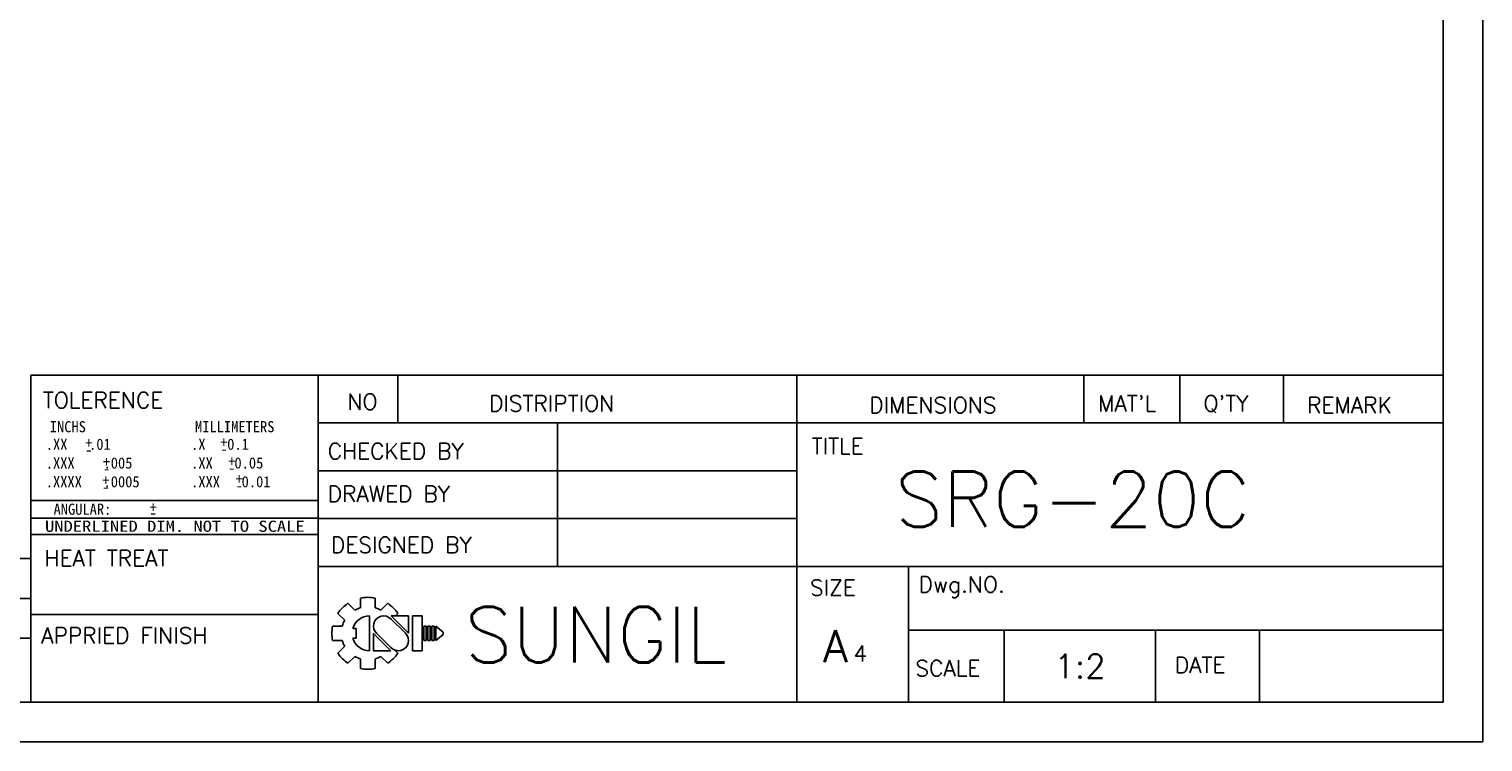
# Model space of a CAD drawing. Extents: x 10 to 307, y 10 to 220.
# Tile 2 of 5: x 125 to 307, y 10 to 99. Entities that reach past the tile are written whole.
import ezdxf
from ezdxf.enums import TextEntityAlignment as Align

# ---------------------------------------------------------------- set-up
doc = ezdxf.new("R2010")
doc.units = 0
doc.header["$LTSCALE"] = 0.5
doc.header["$MEASUREMENT"] = 0
doc.layers.get('0').update_dxf_attribs({"linetype": 'CONTINUOUS'})
doc.layers.add('DIM', color=4, linetype='CONTINUOUS')
doc.styles.add('MONOTXT', font='DotumChe.ttf')
doc.styles.get("Standard").update_dxf_attribs({"font": 'romans.shx', "bigfont": 'whgtxt.shx'})

msp = doc.modelspace()

# ---------------------------------------------------------------- linework, layer by layer
for p, q in [((307, 10), (307, 220)), ((302, 15), (302, 215)), ((125, 15), (125, 56)), ((125, 56), (302, 56)), ((161, 56), (161, 15)), ((171, 56), (171, 50)), ((221, 56), (221, 15)), ((257, 56), (257, 50)), ((269, 56), (269, 50)), ((282, 56), (282, 50)), ((161, 50), (302, 50)), ((191, 50), (191, 32)), ((161, 44), (221, 44)), ((161, 38), (221, 38)), ((125, 36), (161, 36)), ((20.1963, 33), (125, 33)), ((161, 32), (302, 32)), ((235, 32), (235, 15)), ((20.1963, 28), (125, 28)), ((125, 26), (161, 26)), ((235, 24), (302, 24)), ((247, 24), (247, 15)), ((265.9684, 24), (265.9684, 15)), ((279.008, 24), (279.008, 15)), ((20.1963, 23), (125, 23)), ((15, 15), (302, 15)), ((10, 10), (307, 10))]:
    msp.add_line(p, q)
at = {"color": 0}
for p, q in [((125, 40.2855), (161, 40.2855)), ((125, 38.0531), (161, 38.0531))]:
    msp.add_line(p, q, dxfattribs=at)
at = {"layer": 'DIM', "color": 0}
for p, q in [((164.7555, 27.3858), (165.616, 26.5254)), ((166.3456, 28.0444), (166.3456, 26.8276)), ((168.1456, 28.0444), (168.1456, 26.8276)), ((168.8752, 26.5254), (169.7356, 27.3858)), ((163.4828, 26.113), (164.3432, 25.2526)), ((167.4582, 25.8087), (167.4582, 21.4373)), ((172.3357, 23.6608), (170.1807, 25.8087)), ((170.1807, 25.8087), (172.3357, 25.8087)), ((170.7041, 25.8087), (171.0084, 26.113)), ((172.3357, 25.8087), (172.3357, 23.623)), ((172.8457, 25.8087), (172.8457, 23.623)), ((172.8457, 25.8087), (174.0457, 25.8087)), ((174.0457, 25.8087), (174.0457, 23.623)), ((162.8242, 24.523), (164.041, 24.523)), ((162.8242, 24.523), (164.041, 24.523)), ((165.3565, 24.223), (165.766, 24.223)), ((165.766, 24.223), (165.766, 23.023)), ((171.9487, 23.623), (170.0992, 25.4663)), ((174.2557, 24.523), (174.2557, 23.623)), ((174.2557, 24.523), (174.5557, 24.523)), ((174.5557, 24.523), (174.5557, 23.623)), ((174.7657, 24.523), (174.7657, 23.623)), ((174.7657, 24.523), (175.0657, 24.523)), ((175.0657, 24.523), (175.0657, 23.623)), ((175.2757, 24.523), (175.2757, 23.623)), ((175.2757, 24.523), (175.5757, 24.523)), ((175.5757, 24.523), (175.5757, 23.623)), ((175.7857, 24.523), (175.7857, 23.623)), ((175.7857, 24.523), (176.6857, 23.773)), ((176.6857, 23.773), (176.6857, 23.623)), ((176.6857, 23.773), (176.6857, 23.473)), ((162.8242, 22.723), (164.041, 22.723)), ((163.4828, 21.133), (164.3432, 21.9934)), ((165.3565, 23.023), (165.766, 23.023)), ((167.9557, 23.623), (167.9557, 21.4373)), ((167.9557, 23.5851), (170.1107, 21.4373)), ((168.3427, 23.623), (170.1922, 21.7796)), ((172.8457, 23.623), (172.8457, 21.4373)), ((174.0457, 23.623), (174.0457, 21.4373)), ((174.2557, 23.623), (174.2557, 22.723)), ((174.2557, 22.723), (174.5557, 22.723)), ((174.5557, 23.623), (174.5557, 22.723)), ((174.7657, 23.623), (174.7657, 22.723)), ((174.7657, 22.723), (175.0657, 22.723)), ((175.0657, 23.623), (175.0657, 22.723)), ((175.2757, 23.623), (175.2757, 22.723)), ((175.2757, 22.723), (175.5757, 22.723)), ((175.5757, 23.623), (175.5757, 22.723)), ((175.7857, 23.623), (175.7857, 22.723)), ((176.6857, 23.473), (175.7857, 22.723)), ((176.6857, 23.623), (176.6857, 23.473)), ((164.7555, 19.8602), (165.616, 20.7206)), ((166.3456, 20.4184), (166.3456, 19.2016)), ((167.9557, 21.4373), (170.1107, 21.4373)), ((168.1456, 20.4184), (168.1456, 19.2016)), ((168.8752, 20.7206), (169.7356, 19.8602)), ((170.6284, 21.5129), (171.0084, 21.133)), ((172.8457, 21.4373), (174.0457, 21.4373))]:
    msp.add_line(p, q, dxfattribs=at)
for centre, radius, start, end in [((167.2456, 23.623), 4.5121, 123.49434, 146.50566), ((167.2456, 23.623), 4.5121, 78.49434, 101.50566), ((167.2456, 23.623), 4.5121, 33.49434, 56.50566), ((167.4582, 23.623), 2.1857, 90, 164.067144), ((167.2456, 23.623), 3.3286, 105.687209, 119.312791), ((169.2307, 24.5359), 1.2728, 43.220228, 225.828215), ((167.2456, 23.623), 3.3286, 60.687209, 74.312791), ((167.2456, 23.623), 4.5121, 168.49434, 191.50566), ((167.2456, 23.623), 3.3286, 150.687209, 164.312791), ((167.2456, 23.623), 3.3286, 195.687209, 209.312791), ((167.4582, 23.623), 2.1857, 195.932856, 270), ((171.0607, 22.7101), 1.2728, 223.220228, 45.828215), ((167.2456, 23.623), 4.5121, 213.49434, 236.50566), ((167.2456, 23.623), 3.3286, 240.687209, 254.312791), ((167.2456, 23.623), 3.3286, 285.687209, 299.312791), ((167.2456, 23.623), 4.5121, 303.49434, 326.50566), ((167.2456, 23.623), 4.5121, 258.49434, 281.50566)]:
    msp.add_arc(centre, radius, start, end, dxfattribs=at)

# ---------------------------------------------------------------- texts
for s, height, p in [('TOLERENCE', 2, (126.5255, 51.8649)), ('NO', 2, (164.6932, 51.6585)), ('DISTRIPTION', 2, (182.436, 51.4522)), ('DIMENSIONS', 2, (230.0941, 51.2459)), ("MAT'L", 2, (258.7715, 51.4522)), ("Q'TY", 2, (271.9755, 51.4522)), ('REMARK', 2, (284.9731, 51.2459)), ('CHECKED BY', 2, (162.2174, 45.4691)), ('TITLE', 2, (222.8732, 46.0881)), ('DRAWED BY', 2, (162.2174, 40.105)), ('DESIGNED BY', 2, (162.6301, 33.7092)), ('HEAT TREAT', 2, (126.7318, 32.0587)), ('SIZE', 2, (222.6669, 28.3451)), ('Dwg.NO.', 2, (236.2835, 28.7577)), ('APPRIED FINISH', 2, (126.3191, 22.362)), ('A', 4, (224.3125, 20.0165)), ('SCALE', 2, (235.8709, 18.2357)), ('DATE', 2, (268.388, 18.6483))]:
    msp.add_text(s, height=height).set_placement(p)
at = {"style": 'MONOTXT'}
for s, p in [('INCHS', (127.3862, 48.8304)), ('MILLIMETERS', (145.5862, 48.8304)), ('.XX   .01', (126.8839, 46.6317)), ('+', (131.8296, 46.7971)), ('.X   0.1', (145.0965, 46.6317)), ('+', (148.7629, 46.898)), ('.XXX    .005', (126.8839, 44.2829)), ('-', (131.8296, 45.9489)), ('+', (134.0515, 44.4423)), ('.XX   0.05', (145.0965, 44.2829)), ('-', (148.7629, 46.0498)), ('+', (149.7392, 44.5096)), ('-', (134.0515, 43.5942)), ('-', (149.7392, 43.6614)), ('.XXXX   .0005', (126.8839, 41.934)), ('+', (133.9505, 42.1212)), ('.XXX   0.01', (145.0965, 41.934)), ('+', (150.6818, 42.2894)), ('-', (150.6818, 41.4412)), ('-', (133.9505, 41.273)), ('ANGULAR:   ', (127.8556, 38.4887)), ('+', (139.8877, 38.7436)), ('-', (139.8877, 38.0436))]:
    msp.add_text(s, height=1.4, dxfattribs=at).set_placement(p)
at = {"style": 'MONOTXT', "width": 1.217965}
msp.add_text('UNDERLINED DIM. NOT TO SCALE', height=1.4, rotation=360, dxfattribs=at).set_placement((126.7857, 36.3492), (159.3357, 36.3492), align=Align.FIT)
at = {"layer": 'DIM', "color": 0}
for s, height, p in [('SRG-20C', 6.96943, (233.3381, 36.9572)), ('SUNGIL', 6.96943, (179.3936, 19.9572)), ('4', 2, (228.1221, 20.104))]:
    msp.add_text(s, height=height, dxfattribs=at).set_placement(p)
at = {"layer": 'DIM', "color": 0, "insert": (256.5, 19.5), "char_height": 3, "width": 19, "attachment_point": 5}
msp.add_mtext('1:2', dxfattribs=at)

doc.saveas('drawing.dxf')
